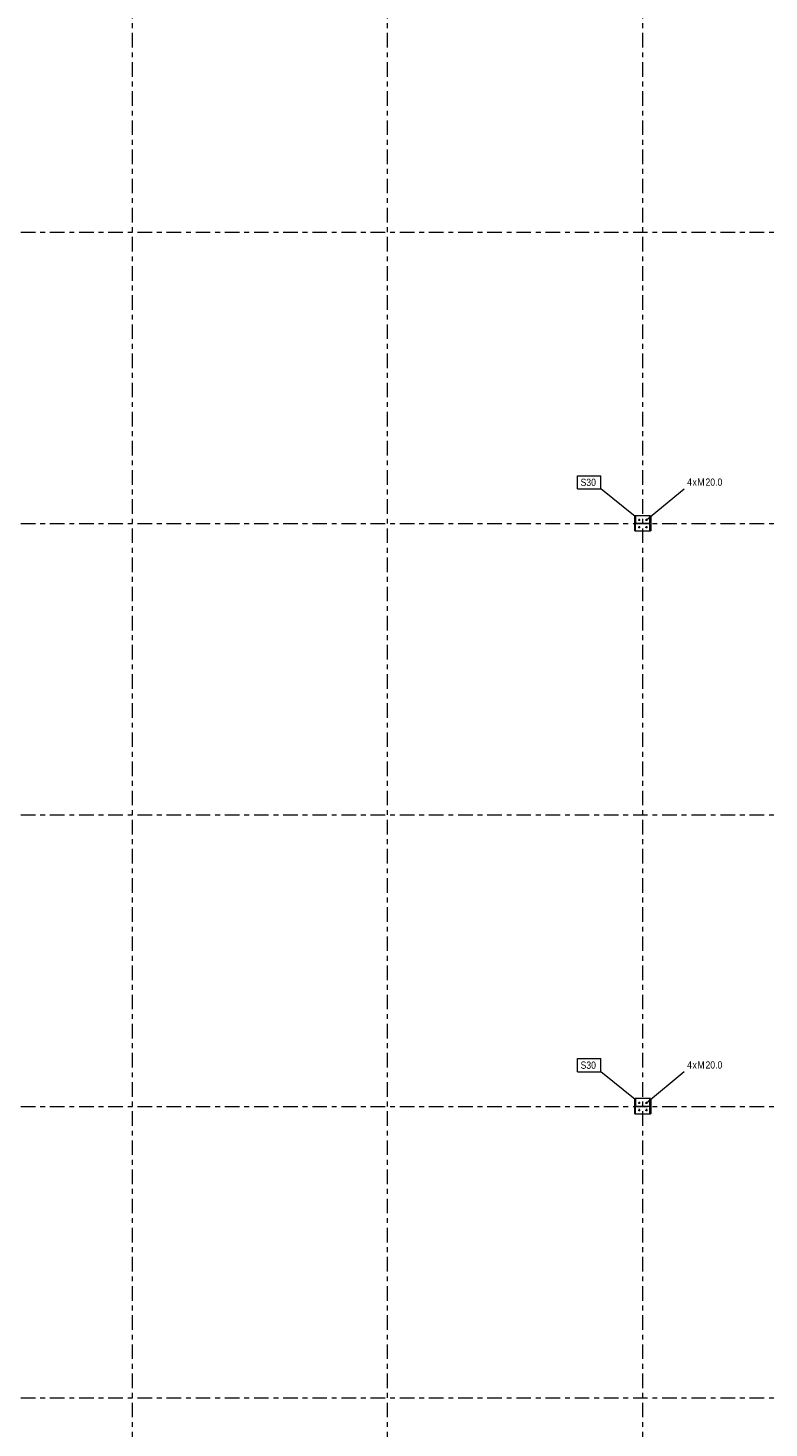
# Model space of a CAD drawing. Header units: millimetres. Extents: x -69 to 541, y -101 to 999.
# Tile 4 of 19: x 83 to 236, y 164 to 452. Entities that reach past the tile are written whole.
import ezdxf

# ---------------------------------------------------------------- set-up
doc = ezdxf.new("R2010")
doc.units = ezdxf.units.MM
doc.linetypes.add('XKITLINE00', pattern=[0])
doc.linetypes.add('XKITLINE03', pattern=[6, 3, -1, 1, -1])
for name, color, linetype, lineweight in [('Element', 2, 'Continuous', 0), ('Spoina', 1, 'Continuous', 0), ('Znak elementu', 2, 'Continuous', 0), ('Znak śruby', 4, 'Continuous', 0), ('Śruba', 3, 'Continuous', 0)]:
    doc.layers.add(name, color=color, linetype=linetype, lineweight=lineweight)
doc.styles.add('ARIAL', font='ARIAL.TTF')

msp = doc.modelspace()

# ---------------------------------------------------------------- hatches: boundary and pattern name
at = {"layer": 'Śruba'}
for points in [[(209.26, 350.86), (209.27, 350.86), (209.28, 350.86), (209.29, 350.85), (209.3, 350.85), (209.31, 350.84), (209.32, 350.84), (209.33, 350.83), (209.34, 350.82), (209.34, 350.81), (209.35, 350.8), (209.35, 350.79), (209.36, 350.78), (209.36, 350.77), (209.36, 350.76), (209.36, 350.75), (209.36, 350.74), (209.36, 350.73), (209.36, 350.72), (209.35, 350.71), (209.35, 350.7), (209.34, 350.69), (209.34, 350.68), (209.33, 350.67), (209.32, 350.66), (209.31, 350.66), (209.3, 350.65), (209.29, 350.65), (209.28, 350.64), (209.27, 350.64), (209.26, 350.64), (209.25, 350.64), (209.24, 350.64), (209.23, 350.64), (209.22, 350.64), (209.21, 350.65), (209.2, 350.65), (209.19, 350.66), (209.18, 350.66), (209.17, 350.67), (209.16, 350.68), (209.16, 350.69), (209.15, 350.7), (209.15, 350.71), (209.14, 350.72), (209.14, 350.73), (209.14, 350.74), (209.14, 350.75), (209.14, 350.76), (209.14, 350.77), (209.14, 350.78), (209.15, 350.79), (209.15, 350.8), (209.16, 350.81), (209.16, 350.82), (209.17, 350.83), (209.18, 350.84), (209.19, 350.84), (209.2, 350.85), (209.21, 350.85), (209.22, 350.86), (209.23, 350.86), (209.24, 350.86), (209.25, 350.86)], [(209.26, 349.36), (209.27, 349.36), (209.28, 349.36), (209.29, 349.35), (209.3, 349.35), (209.31, 349.34), (209.32, 349.34), (209.33, 349.33), (209.34, 349.32), (209.34, 349.31), (209.35, 349.3), (209.35, 349.29), (209.36, 349.28), (209.36, 349.27), (209.36, 349.26), (209.36, 349.25), (209.36, 349.24), (209.36, 349.23), (209.36, 349.22), (209.35, 349.21), (209.35, 349.2), (209.34, 349.19), (209.34, 349.18), (209.33, 349.17), (209.32, 349.16), (209.31, 349.16), (209.3, 349.15), (209.29, 349.15), (209.28, 349.14), (209.27, 349.14), (209.26, 349.14), (209.25, 349.14), (209.24, 349.14), (209.23, 349.14), (209.22, 349.14), (209.21, 349.15), (209.2, 349.15), (209.19, 349.16), (209.18, 349.16), (209.17, 349.17), (209.16, 349.18), (209.16, 349.19), (209.15, 349.2), (209.15, 349.21), (209.14, 349.22), (209.14, 349.23), (209.14, 349.24), (209.14, 349.25), (209.14, 349.26), (209.14, 349.27), (209.14, 349.28), (209.15, 349.29), (209.15, 349.3), (209.16, 349.31), (209.16, 349.32), (209.17, 349.33), (209.18, 349.34), (209.19, 349.34), (209.2, 349.35), (209.21, 349.35), (209.22, 349.36), (209.23, 349.36), (209.24, 349.36), (209.25, 349.36)], [(210.76, 350.86), (210.77, 350.86), (210.78, 350.86), (210.79, 350.85), (210.8, 350.85), (210.81, 350.84), (210.82, 350.84), (210.83, 350.83), (210.84, 350.82), (210.84, 350.81), (210.85, 350.8), (210.85, 350.79), (210.86, 350.78), (210.86, 350.77), (210.86, 350.76), (210.86, 350.75), (210.86, 350.74), (210.86, 350.73), (210.86, 350.72), (210.85, 350.71), (210.85, 350.7), (210.84, 350.69), (210.84, 350.68), (210.83, 350.67), (210.82, 350.66), (210.81, 350.66), (210.8, 350.65), (210.79, 350.65), (210.78, 350.64), (210.77, 350.64), (210.76, 350.64), (210.75, 350.64), (210.74, 350.64), (210.73, 350.64), (210.72, 350.64), (210.71, 350.65), (210.7, 350.65), (210.69, 350.66), (210.68, 350.66), (210.67, 350.67), (210.66, 350.68), (210.66, 350.69), (210.65, 350.7), (210.65, 350.71), (210.64, 350.72), (210.64, 350.73), (210.64, 350.74), (210.64, 350.75), (210.64, 350.76), (210.64, 350.77), (210.64, 350.78), (210.65, 350.79), (210.65, 350.8), (210.66, 350.81), (210.66, 350.82), (210.67, 350.83), (210.68, 350.84), (210.69, 350.84), (210.7, 350.85), (210.71, 350.85), (210.72, 350.86), (210.73, 350.86), (210.74, 350.86), (210.75, 350.86)], [(210.76, 349.36), (210.77, 349.36), (210.78, 349.36), (210.79, 349.35), (210.8, 349.35), (210.81, 349.34), (210.82, 349.34), (210.83, 349.33), (210.84, 349.32), (210.84, 349.31), (210.85, 349.3), (210.85, 349.29), (210.86, 349.28), (210.86, 349.27), (210.86, 349.26), (210.86, 349.25), (210.86, 349.24), (210.86, 349.23), (210.86, 349.22), (210.85, 349.21), (210.85, 349.2), (210.84, 349.19), (210.84, 349.18), (210.83, 349.17), (210.82, 349.16), (210.81, 349.16), (210.8, 349.15), (210.79, 349.15), (210.78, 349.14), (210.77, 349.14), (210.76, 349.14), (210.75, 349.14), (210.74, 349.14), (210.73, 349.14), (210.72, 349.14), (210.71, 349.15), (210.7, 349.15), (210.69, 349.16), (210.68, 349.16), (210.67, 349.17), (210.66, 349.18), (210.66, 349.19), (210.65, 349.2), (210.65, 349.21), (210.64, 349.22), (210.64, 349.23), (210.64, 349.24), (210.64, 349.25), (210.64, 349.26), (210.64, 349.27), (210.64, 349.28), (210.65, 349.29), (210.65, 349.3), (210.66, 349.31), (210.66, 349.32), (210.67, 349.33), (210.68, 349.34), (210.69, 349.34), (210.7, 349.35), (210.71, 349.35), (210.72, 349.36), (210.73, 349.36), (210.74, 349.36), (210.75, 349.36)], [(209.26, 230.86), (209.27, 230.86), (209.28, 230.86), (209.29, 230.85), (209.3, 230.85), (209.31, 230.84), (209.32, 230.84), (209.33, 230.83), (209.34, 230.82), (209.34, 230.81), (209.35, 230.8), (209.35, 230.79), (209.36, 230.78), (209.36, 230.77), (209.36, 230.76), (209.36, 230.75), (209.36, 230.74), (209.36, 230.73), (209.36, 230.72), (209.35, 230.71), (209.35, 230.7), (209.34, 230.69), (209.34, 230.68), (209.33, 230.67), (209.32, 230.66), (209.31, 230.66), (209.3, 230.65), (209.29, 230.65), (209.28, 230.64), (209.27, 230.64), (209.26, 230.64), (209.25, 230.64), (209.24, 230.64), (209.23, 230.64), (209.22, 230.64), (209.21, 230.65), (209.2, 230.65), (209.19, 230.66), (209.18, 230.66), (209.17, 230.67), (209.16, 230.68), (209.16, 230.69), (209.15, 230.7), (209.15, 230.71), (209.14, 230.72), (209.14, 230.73), (209.14, 230.74), (209.14, 230.75), (209.14, 230.76), (209.14, 230.77), (209.14, 230.78), (209.15, 230.79), (209.15, 230.8), (209.16, 230.81), (209.16, 230.82), (209.17, 230.83), (209.18, 230.84), (209.19, 230.84), (209.2, 230.85), (209.21, 230.85), (209.22, 230.86), (209.23, 230.86), (209.24, 230.86), (209.25, 230.86)], [(210.76, 230.86), (210.77, 230.86), (210.78, 230.86), (210.79, 230.85), (210.8, 230.85), (210.81, 230.84), (210.82, 230.84), (210.83, 230.83), (210.84, 230.82), (210.84, 230.81), (210.85, 230.8), (210.85, 230.79), (210.86, 230.78), (210.86, 230.77), (210.86, 230.76), (210.86, 230.75), (210.86, 230.74), (210.86, 230.73), (210.86, 230.72), (210.85, 230.71), (210.85, 230.7), (210.84, 230.69), (210.84, 230.68), (210.83, 230.67), (210.82, 230.66), (210.81, 230.66), (210.8, 230.65), (210.79, 230.65), (210.78, 230.64), (210.77, 230.64), (210.76, 230.64), (210.75, 230.64), (210.74, 230.64), (210.73, 230.64), (210.72, 230.64), (210.71, 230.65), (210.7, 230.65), (210.69, 230.66), (210.68, 230.66), (210.67, 230.67), (210.66, 230.68), (210.66, 230.69), (210.65, 230.7), (210.65, 230.71), (210.64, 230.72), (210.64, 230.73), (210.64, 230.74), (210.64, 230.75), (210.64, 230.76), (210.64, 230.77), (210.64, 230.78), (210.65, 230.79), (210.65, 230.8), (210.66, 230.81), (210.66, 230.82), (210.67, 230.83), (210.68, 230.84), (210.69, 230.84), (210.7, 230.85), (210.71, 230.85), (210.72, 230.86), (210.73, 230.86), (210.74, 230.86), (210.75, 230.86)], [(209.26, 229.36), (209.27, 229.36), (209.28, 229.36), (209.29, 229.35), (209.3, 229.35), (209.31, 229.34), (209.32, 229.34), (209.33, 229.33), (209.34, 229.32), (209.34, 229.31), (209.35, 229.3), (209.35, 229.29), (209.36, 229.28), (209.36, 229.27), (209.36, 229.26), (209.36, 229.25), (209.36, 229.24), (209.36, 229.23), (209.36, 229.22), (209.35, 229.21), (209.35, 229.2), (209.34, 229.19), (209.34, 229.18), (209.33, 229.17), (209.32, 229.16), (209.31, 229.16), (209.3, 229.15), (209.29, 229.15), (209.28, 229.14), (209.27, 229.14), (209.26, 229.14), (209.25, 229.14), (209.24, 229.14), (209.23, 229.14), (209.22, 229.14), (209.21, 229.15), (209.2, 229.15), (209.19, 229.16), (209.18, 229.16), (209.17, 229.17), (209.16, 229.18), (209.16, 229.19), (209.15, 229.2), (209.15, 229.21), (209.14, 229.22), (209.14, 229.23), (209.14, 229.24), (209.14, 229.25), (209.14, 229.26), (209.14, 229.27), (209.14, 229.28), (209.15, 229.29), (209.15, 229.3), (209.16, 229.31), (209.16, 229.32), (209.17, 229.33), (209.18, 229.34), (209.19, 229.34), (209.2, 229.35), (209.21, 229.35), (209.22, 229.36), (209.23, 229.36), (209.24, 229.36), (209.25, 229.36)], [(210.76, 229.36), (210.77, 229.36), (210.78, 229.36), (210.79, 229.35), (210.8, 229.35), (210.81, 229.34), (210.82, 229.34), (210.83, 229.33), (210.84, 229.32), (210.84, 229.31), (210.85, 229.3), (210.85, 229.29), (210.86, 229.28), (210.86, 229.27), (210.86, 229.26), (210.86, 229.25), (210.86, 229.24), (210.86, 229.23), (210.86, 229.22), (210.85, 229.21), (210.85, 229.2), (210.84, 229.19), (210.84, 229.18), (210.83, 229.17), (210.82, 229.16), (210.81, 229.16), (210.8, 229.15), (210.79, 229.15), (210.78, 229.14), (210.77, 229.14), (210.76, 229.14), (210.75, 229.14), (210.74, 229.14), (210.73, 229.14), (210.72, 229.14), (210.71, 229.15), (210.7, 229.15), (210.69, 229.16), (210.68, 229.16), (210.67, 229.17), (210.66, 229.18), (210.66, 229.19), (210.65, 229.2), (210.65, 229.21), (210.64, 229.22), (210.64, 229.23), (210.64, 229.24), (210.64, 229.25), (210.64, 229.26), (210.64, 229.27), (210.64, 229.28), (210.65, 229.29), (210.65, 229.3), (210.66, 229.31), (210.66, 229.32), (210.67, 229.33), (210.68, 229.34), (210.69, 229.34), (210.7, 229.35), (210.71, 229.35), (210.72, 229.36), (210.73, 229.36), (210.74, 229.36), (210.75, 229.36)]]:
    msp.add_hatch(color=256, dxfattribs=at).paths.add_polyline_path(points, flags=17)

# ---------------------------------------------------------------- linework, layer by layer
at = {"layer": 'Element', "linetype": 'XKITLINE00', "lineweight": 0}
for p, q in [((208.35, 348.5), (208.35, 351.5)), ((208.35, 351.5), (208.51, 351.5)), ((208.35, 348.5), (208.35, 351.5)), ((208.35, 351.5), (208.51, 351.5)), ((211.57, 351.6), (208.43, 351.6)), ((208.43, 351.5), (208.43, 351.6)), ((208.51, 351.5), (208.51, 350.05)), ((208.51, 351.5), (208.51, 350.05)), ((208.51, 350.05), (211.48, 350.05)), ((208.51, 350.05), (211.48, 350.05)), ((211.48, 349.95), (208.51, 349.95)), ((208.51, 348.5), (208.51, 349.95)), ((211.48, 349.95), (208.51, 349.95)), ((208.51, 348.5), (208.51, 349.95)), ((211.48, 350.05), (211.48, 351.5)), ((211.48, 351.5), (211.65, 351.5)), ((211.48, 350.05), (211.48, 351.5)), ((211.48, 351.5), (211.65, 351.5)), ((211.48, 348.5), (211.48, 349.95)), ((211.48, 348.5), (211.48, 349.95)), ((211.57, 351.5), (211.57, 351.6)), ((211.65, 351.5), (211.65, 348.5)), ((211.65, 351.5), (211.65, 348.5)), ((208.51, 348.5), (208.35, 348.5)), ((208.51, 348.5), (208.35, 348.5)), ((208.43, 348.4), (208.43, 348.5)), ((211.57, 348.4), (208.43, 348.4)), ((211.65, 348.5), (211.48, 348.5)), ((211.65, 348.5), (211.48, 348.5)), ((211.57, 348.4), (211.57, 348.5)), ((208.35, 228.5), (208.35, 231.5)), ((208.35, 231.5), (208.51, 231.5)), ((208.35, 228.5), (208.35, 231.5)), ((208.35, 231.5), (208.51, 231.5)), ((211.57, 231.6), (208.43, 231.6)), ((208.43, 231.5), (208.43, 231.6)), ((208.51, 231.5), (208.51, 230.05)), ((208.51, 231.5), (208.51, 230.05)), ((211.48, 230.05), (211.48, 231.5)), ((211.48, 231.5), (211.65, 231.5)), ((211.48, 230.05), (211.48, 231.5)), ((211.48, 231.5), (211.65, 231.5)), ((211.57, 231.5), (211.57, 231.6)), ((211.65, 231.5), (211.65, 228.5)), ((211.65, 231.5), (211.65, 228.5)), ((208.51, 228.5), (208.35, 228.5)), ((208.51, 228.5), (208.35, 228.5)), ((208.43, 228.4), (208.43, 228.5)), ((211.57, 228.4), (208.43, 228.4)), ((208.51, 230.05), (211.48, 230.05)), ((208.51, 230.05), (211.48, 230.05)), ((211.48, 229.95), (208.51, 229.95)), ((208.51, 228.5), (208.51, 229.95)), ((211.48, 229.95), (208.51, 229.95)), ((208.51, 228.5), (208.51, 229.95)), ((211.48, 228.5), (211.48, 229.95)), ((211.48, 228.5), (211.48, 229.95)), ((211.65, 228.5), (211.48, 228.5)), ((211.65, 228.5), (211.48, 228.5)), ((211.57, 228.4), (211.57, 228.5))]:
    msp.add_line(p, q, dxfattribs=at)
at = {"layer": 'Spoina', "linetype": 'XKITLINE03', "lineweight": 0}
for p, q in [((105, -20), (105, 960)), ((157.5, -20), (157.5, 960)), ((210, -20), (210, 960)), ((-20, 410), (440, 410)), ((-20, 350), (440, 350)), ((-20, 290), (440, 290)), ((-20, 230), (440, 230)), ((-20, 170), (440, 170))]:
    msp.add_line(p, q, dxfattribs=at)
at = {"layer": 'Znak elementu', "linetype": 'XKITLINE00', "lineweight": 0}
for p, q in [((196.6, 359.84), (201.36, 359.84)), ((196.6, 357.14), (196.6, 359.84)), ((201.36, 357.14), (201.36, 359.84)), ((196.6, 357.14), (201.36, 357.14)), ((208.43, 351.42), (201.36, 357.14)), ((196.6, 239.84), (201.36, 239.84)), ((196.6, 237.14), (196.6, 239.84)), ((201.36, 237.14), (201.36, 239.84)), ((196.6, 237.14), (201.36, 237.14)), ((208.43, 231.42), (201.36, 237.14))]:
    msp.add_line(p, q, dxfattribs=at)
at = {"layer": 'Znak śruby', "linetype": 'XKITLINE00', "lineweight": 0}
for p, q in [((210.75, 350.75), (218.53, 357.18)), ((210.75, 230.75), (218.53, 237.18))]:
    msp.add_line(p, q, dxfattribs=at)
at = {"layer": 'Śruba', "linetype": 'XKITLINE00', "lineweight": 0}
for p, q in [((209.03, 350.75), (209.47, 350.75)), ((209.03, 349.25), (209.47, 349.25)), ((209.25, 350.97), (209.25, 350.53)), ((209.25, 349.47), (209.25, 349.03)), ((210.53, 350.75), (210.97, 350.75)), ((210.53, 349.25), (210.97, 349.25)), ((210.75, 350.97), (210.75, 350.53)), ((210.75, 349.47), (210.75, 349.03)), ((209.03, 230.75), (209.47, 230.75)), ((209.25, 230.97), (209.25, 230.53)), ((210.53, 230.75), (210.97, 230.75)), ((210.75, 230.97), (210.75, 230.53)), ((209.03, 229.25), (209.47, 229.25)), ((209.25, 229.47), (209.25, 229.03)), ((210.53, 229.25), (210.97, 229.25)), ((210.75, 229.47), (210.75, 229.03))]:
    msp.add_line(p, q, dxfattribs=at)

# ---------------------------------------------------------------- texts
at = {"layer": 'Znak elementu', "style": 'ARIAL', "width": 0.85}
for p in [(197.2, 357.74), (197.2, 237.74)]:
    msp.add_text('S30', height=1.5, dxfattribs=at).set_placement(p)
at = {"layer": 'Znak śruby', "style": 'ARIAL', "width": 0.85}
for s, p in [('4', (219.13, 357.78)), ('x', (220.24, 357.78)), ('M', (221.24, 357.78)), ('20.0', (222.91, 357.78)), ('4', (219.13, 237.78)), ('M', (221.24, 237.78)), ('20.0', (222.91, 237.78)), ('x', (220.24, 237.78))]:
    msp.add_text(s, height=1.5, dxfattribs=at).set_placement(p)

doc.saveas('drawing.dxf')
